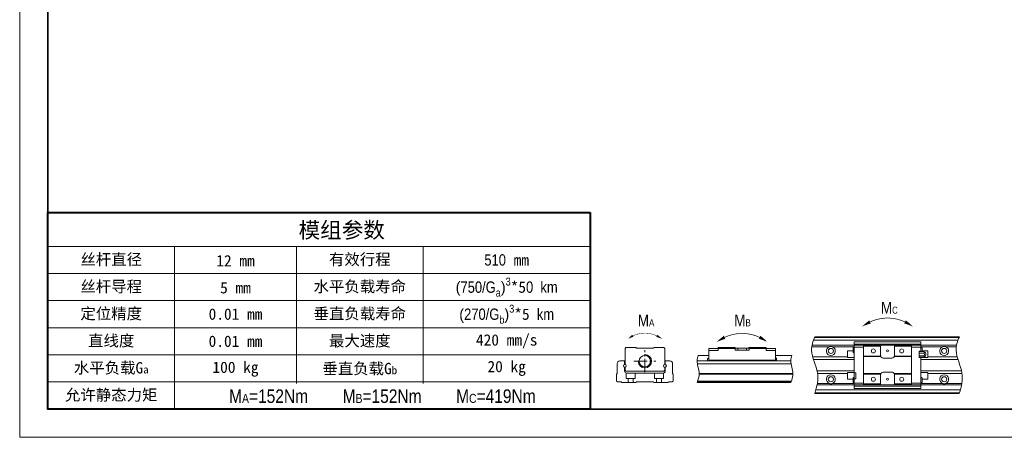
# Model space of a CAD drawing. Header units: millimetres. Extents: x 100 to 3612, y -424 to 856.
# Tile 43 of 45: x 3086 to 3394, y 30 to 161. Entities that reach past the tile are written whole.
import ezdxf

# ---------------------------------------------------------------- set-up
doc = ezdxf.new("R2010")
doc.units = ezdxf.units.MM
doc.linetypes.add('CENTER2', pattern=[28.575, 19.05, -3.175, 3.175, -3.175])
for name, color, linetype, lineweight in [('标注', 3, 'Continuous', 13), ('点划线', 1, 'CENTER2', 13), ('粗线', 7, 'Continuous', 35), ('细线', 7, 'Continuous', 13)]:
    doc.layers.add(name, color=color, linetype=linetype, lineweight=lineweight)
doc.styles.add('7', font='ARIALN.TTF', dxfattribs={"height": 7})

# ---------------------------------------------------------------- blocks, each defined once
blk = doc.blocks.new('A4图框')
at = {"layer": '粗线'}
blk.add_lwpolyline([(5, 205), (292, 205), (292, 5), (5, 5)], close=True, dxfattribs=at)
at = {"layer": '细线'}
blk.add_lwpolyline([(0, 210), (297, 210), (297, 0), (0, 0)], close=True, dxfattribs=at)
blk = doc.blocks.new('扭矩')
at = {"layer": '标注'}
for points, const_width in [([(451.8, 96.04, 0.223025), (436.8, 96.04, 4.483797)], 0.294), ([(345.56, 90.11, 0.223025), (335.36, 90.11, 4.483797)], 0.2), ([(389.57, 89.45, 0.223025), (374.58, 89.45, 4.483797)], 0.294)]:
    blk.add_lwpolyline(points, format="xyb", dxfattribs=dict(at, const_width=const_width))
for points in [[(433.56, 94.07, 0.0147, 1.47, -0.053865), (436.8, 96.04, 0, 0, -1.574086)], [(455.04, 94.07, 0.0147, 1.47, 0.053865), (451.8, 96.04, 0, 0, 1.574086)], [(333.16, 88.77, 0.01, 1, -0.053865), (335.36, 90.11, 0, 0, -1.574086)], [(347.76, 88.77, 0.01, 1, 0.053865), (345.56, 90.11, 0, 0, 1.574086)], [(371.34, 87.48, 0.0147, 1.47, -0.053865), (374.58, 89.45, 0, 0, -1.574086)], [(392.81, 87.48, 0.0147, 1.47, 0.053865), (389.57, 89.45, 0, 0, 1.574086)]]:
    blk.add_lwpolyline(points, format="xyseb", dxfattribs=at)
blk.add_arc((340.46, 79.24), 2.86, 180, 90, dxfattribs=at)
for points, knots in [([(413.21, 89.69), (412.34, 87.78), (410.77, 82.72), (415.51, 74.58), (414.13, 68.38), (413.16, 65.44)], [4.418107, 4.418107, 4.418107, 4.418107, 10.533784, 20.542229, 29.51, 29.51, 29.51, 29.51]), ([(475.04, 89.69), (474.16, 87.78), (472.59, 82.72), (477.33, 74.58), (475.96, 68.38), (474.98, 65.44)], [4.418107, 4.418107, 4.418107, 4.418107, 10.533784, 20.542229, 29.51, 29.51, 29.51, 29.51]), ([(363.22, 81.67), (362.98, 80.98), (362.42, 78.47), (364.23, 74.45), (363.34, 71.38), (362.84, 70.15)], [3.929779, 3.929779, 3.929779, 3.929779, 6.143971, 11.892959, 15.773013, 15.773013, 15.773013, 15.773013]), ([(403.32, 81.67), (403.08, 80.98), (402.52, 78.47), (404.33, 74.45), (403.44, 71.38), (402.94, 70.15)], [3.929779, 3.929779, 3.929779, 3.929779, 6.143971, 11.892959, 15.773013, 15.773013, 15.773013, 15.773013])]:
    blk.add_open_spline(points, degree=3, knots=knots, dxfattribs=at)
at = {"layer": '点划线', "ltscale": 0.3}
for p, q in [((340.46, 74.58), (340.46, 83.91)), ((335.79, 79.24), (345.12, 79.24))]:
    blk.add_line(p, q, dxfattribs=at)
at = {"layer": '细线'}
for p, q in [((413.1, 89.43), (474.92, 89.43)), ((413.21, 89.69), (475.04, 89.69)), ((331.97, 84.63), (332.37, 85.04)), ((331.97, 84.63), (331.97, 77.83)), ((332.37, 85.04), (336.62, 85.04)), ((336.82, 84.84), (336.62, 85.04)), ((344.09, 84.84), (336.82, 84.84)), ((344.3, 85.04), (344.09, 84.84)), ((348.54, 85.04), (344.3, 85.04)), ((348.54, 85.04), (348.94, 84.63)), ((348.94, 84.63), (348.94, 77.83)), ((367.81, 84.63), (379.04, 84.63)), ((367.81, 84.63), (367.81, 79.53)), ((371.77, 85.04), (371.77, 83.83)), ((379.11, 85.04), (371.77, 85.04)), ((379.04, 84.03), (379.04, 85.04)), ((384.94, 84.84), (379.21, 84.84)), ((380.26, 84.84), (380.26, 84.03)), ((383.89, 84.03), (383.89, 84.84)), ((392.38, 85.04), (385.04, 85.04)), ((385.1, 84.03), (385.1, 85.04)), ((385.1, 84.63), (396.34, 84.63)), ((392.38, 85.04), (392.38, 83.83)), ((396.34, 79.53), (396.34, 84.63)), ((411.89, 85.45), (419.46, 85.45)), ((473.81, 86.05), (411.99, 86.05)), ((474.43, 88.21), (412.6, 88.21)), ((420.65, 85.45), (430.03, 85.45)), ((429.55, 83.22), (429.55, 84.84)), ((430.03, 87.55), (430.03, 67.58)), ((430.03, 87.55), (458.57, 87.55)), ((458.57, 86.55), (430.03, 86.55)), ((433.99, 85.24), (430.03, 85.24)), ((433.99, 86.05), (433.99, 69.08)), ((441.27, 85.65), (433.99, 85.65)), ((441.27, 86.05), (441.27, 81.81)), ((447.33, 86.05), (447.33, 81.81)), ((454.61, 85.65), (447.33, 85.65)), ((454.61, 69.08), (454.61, 86.05)), ((458.57, 85.24), (454.61, 85.24)), ((458.57, 83.32), (458.57, 87.55)), ((458.57, 85.45), (467.95, 85.45)), ((459.05, 83.32), (459.05, 84.84)), ((469.14, 85.45), (473.71, 85.45)), ((367.81, 81.67), (363.22, 81.67)), ((367.32, 79.36), (367.32, 80.25)), ((371.77, 83.83), (367.81, 83.83)), ((379.04, 84.03), (385.1, 84.03)), ((396.34, 83.83), (392.38, 83.83)), ((403.32, 81.67), (396.34, 81.67)), ((396.82, 79.36), (396.82, 80.25)), ((412.28, 81.12), (427.13, 81.12)), ((429.55, 83.63), (427.12, 83.63)), ((427.12, 80.8), (427.12, 83.63)), ((427.12, 80.8), (430.03, 80.8)), ((441.34, 81.4), (433.99, 81.4)), ((441.43, 81.2), (433.99, 81.2)), ((442.48, 80.6), (446.12, 80.6)), ((447.17, 81.2), (454.61, 81.2)), ((454.61, 81.4), (447.26, 81.4)), ((457.84, 80.84), (457.84, 83.47)), ((458.57, 83.47), (457.84, 83.47)), ((459.54, 83.32), (457.84, 83.32)), ((457.84, 82.74), (459.54, 82.74)), ((459.54, 81.57), (457.84, 81.57)), ((459.54, 80.99), (457.84, 80.99)), ((458.57, 80.84), (457.84, 80.84)), ((458.57, 80.99), (458.57, 67.58)), ((458.57, 80.8), (461.48, 80.8)), ((461.48, 83.63), (459.05, 83.63)), ((460.67, 82.44), (460.67, 81.87)), ((461.47, 81.12), (474.11, 81.12)), ((461.48, 80.8), (461.48, 83.63)), ((328.6, 73.93), (328.6, 78.15)), ((329.81, 79.36), (331.77, 79.36)), ((331.77, 79.36), (331.77, 77.83)), ((331.77, 74.98), (331.77, 76.62)), ((331.97, 75.4), (331.97, 76.62)), ((348.94, 76.62), (348.94, 75.4)), ((349.14, 79.36), (351.11, 79.36)), ((349.14, 79.36), (349.14, 77.83)), ((349.14, 74.98), (349.14, 76.62)), ((352.32, 78.15), (352.32, 73.93)), ((362.81, 79.36), (402.91, 79.36)), ((403.02, 78.15), (362.92, 78.15)), ((396.34, 79.64), (367.81, 79.64)), ((367.81, 79.36), (367.81, 79.53)), ((396.34, 79.53), (367.81, 79.53)), ((396.34, 79.53), (396.34, 79.36)), ((430.04, 79.99), (412.62, 79.99)), ((474.45, 79.99), (458.57, 79.99)), ((328.33, 73.67), (328.6, 73.93)), ((328.33, 70.76), (328.33, 73.67)), ((332.37, 75), (331.97, 75.4)), ((348.54, 75), (332.37, 75)), ((332.48, 74.19), (332.48, 71.82)), ((332.48, 71.82), (336.32, 71.82)), ((332.57, 74.18), (348.34, 74.18)), ((333.28, 71.82), (333.28, 70.15)), ((335.51, 71.82), (335.51, 70.15)), ((336.32, 74.18), (336.32, 71.82)), ((344.6, 74.18), (344.6, 71.82)), ((348.44, 71.82), (344.6, 71.82)), ((345.41, 71.82), (345.41, 70.15)), ((347.63, 71.82), (347.63, 70.15)), ((348.44, 74.19), (348.44, 71.82)), ((348.94, 75.4), (348.54, 75)), ((352.32, 73.93), (352.58, 73.67)), ((352.58, 73.67), (352.58, 70.76)), ((363.67, 73.93), (403.77, 73.93)), ((363.68, 73.67), (403.77, 73.67)), ((414.15, 75.14), (430.04, 75.14)), ((414.36, 74.01), (427.13, 74.01)), ((430.03, 74.33), (427.12, 74.33)), ((427.12, 71.5), (427.12, 74.33)), ((429.55, 71.91), (429.55, 70.29)), ((430.03, 74.29), (430.76, 74.29)), ((430.03, 71.66), (430.76, 71.66)), ((430.76, 74.29), (430.76, 71.66)), ((441.43, 73.93), (433.99, 73.93)), ((441.34, 73.73), (433.99, 73.73)), ((441.27, 69.08), (441.27, 73.32)), ((442.48, 74.53), (446.12, 74.53)), ((447.17, 73.93), (454.61, 73.93)), ((454.61, 73.73), (447.26, 73.73)), ((447.33, 73.32), (447.33, 69.08)), ((458.57, 75.14), (475.97, 75.14)), ((461.48, 74.33), (458.57, 74.33)), ((459.05, 70.29), (459.05, 71.91)), ((461.47, 74.01), (476.18, 74.01)), ((461.48, 71.5), (461.48, 74.33)), ((328.74, 70.35), (328.33, 70.76)), ((330.35, 70.35), (328.74, 70.35)), ((330.56, 70.15), (330.35, 70.35)), ((336.62, 70.15), (330.56, 70.15)), ((336.82, 70.35), (336.62, 70.15)), ((344.09, 70.35), (336.82, 70.35)), ((344.3, 70.15), (344.09, 70.35)), ((350.36, 70.15), (344.3, 70.15)), ((350.56, 70.35), (350.36, 70.15)), ((351.89, 70.35), (350.56, 70.35)), ((352.32, 70.53), (352.34, 70.51)), ((352.58, 70.76), (352.34, 70.51)), ((362.84, 70.15), (402.94, 70.15)), ((403.02, 70.35), (362.92, 70.35)), ((363.07, 70.76), (403.17, 70.76)), ((414.15, 69.08), (475.97, 69.08)), ((414.25, 69.68), (419.46, 69.68)), ((420.65, 69.68), (430.03, 69.68)), ((427.12, 71.5), (429.55, 71.5)), ((430.03, 69.89), (433.99, 69.89)), ((430.03, 68.58), (458.57, 68.58)), ((430.03, 67.58), (458.57, 67.58)), ((441.27, 69.48), (433.99, 69.48)), ((454.61, 69.48), (447.33, 69.48)), ((454.61, 69.89), (458.57, 69.89)), ((458.57, 69.68), (467.95, 69.68)), ((459.05, 71.5), (461.48, 71.5)), ((469.14, 69.68), (476.08, 69.68)), ((413.16, 65.44), (474.98, 65.44)), ((475.07, 65.7), (413.24, 65.7)), ((413.62, 66.92), (475.44, 66.92))]:
    blk.add_line(p, q, dxfattribs=at)
for centre, radius in [((420.05, 83.63), 1.11), ((438.24, 83.63), 0.849), ((450.36, 83.63), 0.849), ((468.55, 83.63), 1.11), ((340.46, 79.24), 2.42), ((444.3, 83.63), 0.434), ((331.87, 77.22), 0.614), ((349.04, 77.22), 0.614), ((420.05, 71.5), 1.11), ((438.24, 71.5), 0.849), ((444.3, 71.5), 0.434), ((450.36, 71.5), 0.849), ((468.55, 71.5), 1.11)]:
    blk.add_circle(centre, radius, dxfattribs=at)
for centre, radius, start, end in [((380.26, 85.44), 1.21, 199.4712, 210), ((420.05, 83.63), 1.92, 107.9953, 72.0062), ((429.95, 84.84), 0.404, 78.463, 180.0001), ((458.65, 84.84), 0.404, 359.9999, 101.537), ((468.55, 83.63), 1.92, 107.9938, 72.0062), ((367.73, 80.25), 0.404, 78.463, 180.0001), ((396.42, 80.25), 0.404, 359.9999, 101.537), ((429.95, 83.22), 0.404, 179.9999, 281.537), ((442.48, 81.81), 1.21, 180, 270), ((446.12, 81.81), 1.21, 270, 360), ((459.54, 82.15), 1.17, 14.082, 89.9713), ((459.54, 82.15), 0.583, 270.1017, 90.0043), ((459.54, 82.15), 1.17, 270, 345.918), ((329.81, 78.15), 1.21, 90, 180), ((351.11, 78.15), 1.21, 0, 90), ((332.57, 74.98), 0.8, 180, 270), ((348.34, 74.98), 0.8, 270, 0), ((420.05, 71.5), 1.92, 287.9938, 252.0047), ((429.95, 71.91), 0.404, 78.463, 180.0001), ((442.48, 73.32), 1.21, 90, 180), ((446.12, 73.32), 1.21, 30, 90), ((446.12, 73.32), 1.21, 0, 19.4712), ((458.65, 71.91), 0.404, 359.9999, 101.537), ((468.55, 71.5), 1.92, 287.9938, 252.0047), ((351.89, 70.96), 0.606, 270, 314.9062), ((429.95, 70.29), 0.404, 179.9999, 281.537), ((458.65, 70.29), 0.404, 258.463, 0.0001)]:
    blk.add_arc(centre, radius, start, end, dxfattribs=at)
for centre, major_axis, ratio, start_param, end_param in [((383.89, 85.44), (0.51, 1.1), 1, 4.621289, 4.805051), ((459.54, 83.03), (0.583, 0), 0.5, 4.712313, 7.852981), ((459.54, 81.28), (-0.583, 0), 0.5, 1.570197, 4.710613), ((446.12, 73.32), (0.51, -1.1), 1, 1.478135, 1.661896)]:
    blk.add_ellipse(centre, major_axis=major_axis, ratio=ratio, start_param=start_param, end_param=end_param, dxfattribs=at)
for points in [[(420.65, 85.45), (420.6, 85.47), (420.55, 85.48), (420.45, 85.51), (420.4, 85.51), (420.3, 85.53), (420.25, 85.54), (420.15, 85.54), (420.1, 85.55), (420.03, 85.55), (420, 85.55), (419.95, 85.54), (419.93, 85.54), (419.85, 85.54), (419.8, 85.53), (419.7, 85.51), (419.6, 85.5), (419.51, 85.47), (419.46, 85.45)], [(469.14, 85.45), (469.09, 85.47), (469.04, 85.48), (468.95, 85.51), (468.9, 85.51), (468.8, 85.53), (468.75, 85.54), (468.65, 85.54), (468.6, 85.55), (468.52, 85.55), (468.5, 85.55), (468.45, 85.54), (468.42, 85.54), (468.35, 85.54), (468.3, 85.53), (468.2, 85.51), (468.1, 85.5), (468, 85.47), (467.95, 85.45)], [(419.46, 69.68), (419.51, 69.66), (419.56, 69.65), (419.65, 69.62), (419.7, 69.61), (419.8, 69.6), (419.85, 69.59), (419.95, 69.59), (420, 69.58), (420.08, 69.58), (420.1, 69.58), (420.15, 69.59), (420.18, 69.59), (420.25, 69.59), (420.3, 69.6), (420.4, 69.61), (420.5, 69.63), (420.6, 69.66), (420.65, 69.68)], [(467.95, 69.68), (468, 69.66), (468.05, 69.65), (468.15, 69.62), (468.2, 69.61), (468.3, 69.6), (468.35, 69.59), (468.45, 69.59), (468.5, 69.58), (468.57, 69.58), (468.6, 69.58), (468.65, 69.59), (468.67, 69.59), (468.75, 69.59), (468.8, 69.6), (468.9, 69.61), (469, 69.63), (469.09, 69.66), (469.14, 69.68)]]:
    blk.add_open_spline(points, degree=3, knots=[0, 0, 0, 0, 0.125, 0.125, 0.25, 0.25, 0.375, 0.375, 0.5, 0.5, 0.5625, 0.5625, 0.625, 0.625, 0.75, 0.75, 0.875, 1, 1, 1, 1], dxfattribs=at)
blk.add_open_spline([(362.98, 70.51), (403.08, 70.51)], degree=1, dxfattribs=at)
at = {"layer": '标注', "char_height": 5, "attachment_point": 1, "style": '7'}
for s, insert in [('M{\\H0.6x;C}', (441.48, 104.59)), ('M{\\H0.6x;A}', (337.46, 99.18)), ('M{\\H0.6x;B}', (378.72, 99.18))]:
    blk.add_mtext_dynamic_manual_height_columns(s, width=12.0149, gutter_width=35, heights=[0], dxfattribs=dict(at, insert=insert))

msp = doc.modelspace()

# ---------------------------------------------------------------- linework, layer by layer
at = {"layer": '标注'}
for p, q in [((3094.45, 89.9), (3264.59, 89.9)), ((3134.15, 89.9), (3134.15, 38.86)), ((3172.43, 89.9), (3172.43, 46.91)), ((3212.13, 89.9), (3212.13, 46.91)), ((3094.45, 81.4), (3264.59, 81.4)), ((3094.45, 72.89), (3264.59, 72.89)), ((3094.45, 64.38), (3264.59, 64.38)), ((3094.45, 55.88), (3264.59, 55.88)), ((3094.45, 47.37), (3264.59, 47.37))]:
    msp.add_line(p, q, dxfattribs=at)
at = {"layer": '标注', "lineweight": 40}
for points in [[(3264.59, 100.54), (3264.59, 38.86), (3094.45, 38.86), (3094.45, 100.54)], [(3094.45, 100.54), (3264.59, 100.54)]]:
    msp.add_lwpolyline(points, dxfattribs=at)

# ---------------------------------------------------------------- block references
at = {"layer": '标注'}
for name, p, xscale, yscale, zscale in [('A4图框', (3085.59, 30), 1.772264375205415, 1.772264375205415, 1.772264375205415), ('扭矩', (3032.12, -4.2), 0.7330993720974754, 0.7330993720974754, 0.7330993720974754)]:
    msp.add_blockref(name, p, dxfattribs=dict(at, xscale=xscale, yscale=yscale, zscale=zscale))

# ---------------------------------------------------------------- texts
at = {"layer": '标注', "attachment_point": 5, "style": '7'}
for s, insert, char_height, width in [('{\\fSimSun|b0|i0|c134|p2;模组参数}', (3186.61, 94.77), 4.9623, 170.1374), ('{\\fSimSun|b0|i0|c134|p2;丝杆直径}', (3114.3, 85.65), 3.5445, 39.6969), ('{\\fSimSun|b0|i0|c134|p34;12 mm}', (3153.29, 85.42), 3.5445, 38.2808), ('{\\fSimSun|b0|i0|c134|p34;有效行程}', (3192.28, 85.65), 3.5445, 39.6989), ('510{\\fSimSun|b0|i0|c134|p34; mm}', (3238.36, 85.65), 3.5445, 52.4609), ('{\\fSimSun|b0|i0|c134|p2;丝杆导程}', (3114.3, 77.14), 3.5445, 39.6969), ('{\\fSimSun|b0|i0|c134|p34;5 mm}', (3153.29, 76.92), 3.5445, 38.2808), ('{\\fSimSun|b0|i0|c134|p34;水平负载寿命}', (3192.28, 77.14), 3.5445, 39.6989), ('\\A1;{\\fYouYuan|b0|i0|c134|p49;\\H0.95995x;(}750/G{\\H0.7x;\\S ^ a;\\fYouYuan|b0|i0|c134|p49;\\H1.37137x;)\\fArial Narrow|b0|i0|c134|p34;\\H0.7292x;\\S3^  ;\\fSimSun|b0|i0|c134|p34;\\H1.42858x;*5}0  km', (3238.36, 77.14), 3.54453, 52.4609), ('\\A1;{\\fYouYuan|b0|i0|c134|p49;\\H0.95995x;(}270/G{\\H0.7x;\\S ^ b;\\fYouYuan|b0|i0|c134|p49;\\H1.37136x;)\\fArial Narrow|b0|i0|c134|p34;\\H0.7292x;\\S3^  ;\\fSimSun|b0|i0|c134|p34;\\H1.42858x;*5}  km', (3238.36, 68.64), 3.54453, 52.4609), ('{\\fSimSun|b0|i0|c134|p2;定位精度}', (3114.3, 68.64), 3.5445, 39.6969), ('{\\fSimSun|b0|i0|c134|p34;0.01 mm}', (3153.29, 68.64), 3.5445, 38.2808), ('{\\fSimSun|b0|i0|c134|p34;垂直负载寿命}', (3192.28, 68.64), 3.5445, 39.6989), ('{\\fSimSun|b0|i0|c134|p2;直线度}', (3114.3, 60.13), 3.5445, 39.6969), ('{\\fSimSun|b0|i0|c134|p34;0.01 mm}', (3153.29, 60.13), 3.5445, 38.2808), ('{\\fSimSun|b0|i0|c134|p34;最大速度}', (3192.28, 60.13), 3.5445, 39.6989), ('{\\fSimSun|b0|i0|c134|p34;420 mm/s}', (3238.36, 60.13), 3.5445, 52.4609), ('{\\fSimSun|b0|i0|c134|p34;水平负载G\\H0.70397x;a}', (3114.3, 51.62), 3.5445, 39.6969), ('{\\fSimSun|b0|i0|c134|p34;100 kg}', (3153.29, 51.39), 3.5445, 38.2808), ('{\\fSimSun|b0|i0|c134|p34;垂直负载G\\H0.70397x;b}', (3192.28, 51.39), 3.5445, 39.6989), ('{\\fSimSun|b0|i0|c134|p34;20 kg}', (3238.36, 51.62), 3.5445, 52.4609), ('{\\fSimSun|b0|i0|c134|p34;允许静态力矩}', (3114.3, 43.11), 3.5445, 39.6969), ('{\\H1.2x;M\\H0.66667x;A\\H1.5x;=152Nm        M\\H0.66667x;B\\H1.5x;=152Nm        M\\H0.66667x;C\\H1.5x;=419Nm \\H1.16666x; \\fSimSun|b0|i0|c134|p34; }', (3199.37, 42.89), 3.54453, 130.4405)]:
    msp.add_mtext(s, dxfattribs=dict(at, insert=insert, char_height=char_height, width=width))

doc.saveas('drawing.dxf')
